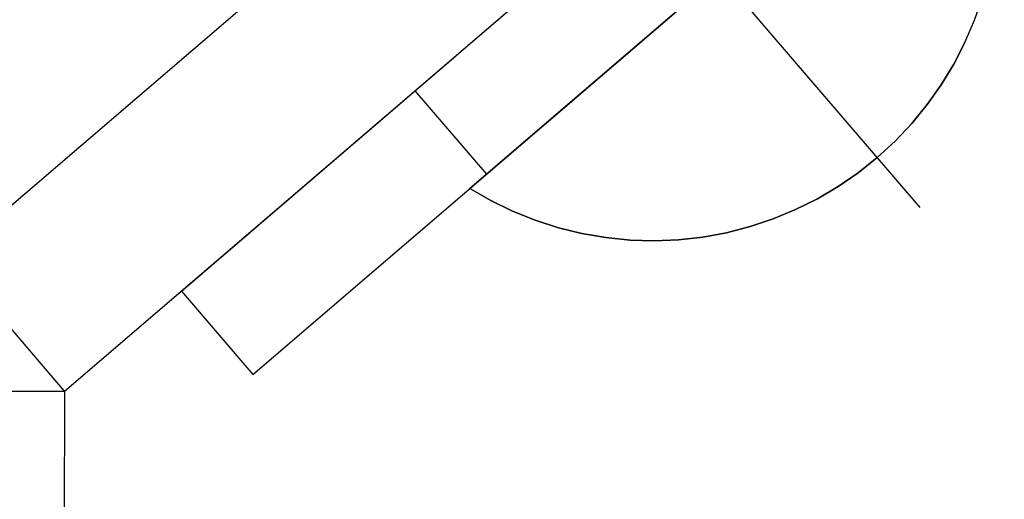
# Model space of a CAD drawing. Header units: metres. Extents: x -912764 to -454925, y -2226138 to -1112338.
# Tile 54 of 256: x -456251.5345 to -456251.4897, y -1113064.5115 to -1113064.4896. Entities that reach past the tile are written whole.
import ezdxf
from ezdxf import colors
from ezdxf.entities.mleader import LeaderData, LeaderLine
from ezdxf.math import Vec2, Vec3

# ---------------------------------------------------------------- set-up
doc = ezdxf.new("R2010")
doc.units = ezdxf.units.M
doc.linetypes.add('SOLID', pattern=[0])
doc.linetypes.add('ČÁRKOVANÁ', pattern=[19.049999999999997, 12.7, -6.35])
doc.layers.add('025-ZSvodidlo', color=1, linetype='Continuous')
doc.layers.add('C3D_ZPR', color=7, linetype='Continuous')
doc.layers.add('1', color=7, linetype='Continuous', lineweight=15)
doc.layers.add('_NOVÝ STAV', color=1, linetype='Continuous', lineweight=30)
doc.styles.add('Romans', font='romans.shx')
doc.styles.add('StandardUzky', font='simplex.shx', dxfattribs={"width": 0.65})
doc.styles.add('znacky', font='arial.ttf')
doc.dimstyles.new('1000', dxfattribs={"dimscale": 0.5, "dimtxt": 1, "dimasz": 0.6, "dimexe": 0.3, "dimexo": 0.5, "dimgap": 0.5, "dimtad": 1, "dimzin": 1, "dimdsep": 46, "dimtxsty": 'znacky', "dimblk": 'OBLIQUE', "dimcen": 1, "dimdle": 0.3, "dimclrd": 256, "dimclre": 256, "dimclrt": 256, "dimadec": 3, "dimazin": 0, "dimtfac": 1, "dimtmove": 0, "dimatfit": 3, "dimldrblk": 'OBLIQUE', "dimfxl": 1, "dimlwd": -1, "dimlwe": -1, "dimarcsym": 0})

# ---------------------------------------------------------------- blocks, each defined once
blk = doc.blocks.new('_Oblique')
at = {"color": 0, "linetype": 'ByBlock', "lineweight": -2}
blk.add_line((-0.5, -0.5), (0.5, 0.5), dxfattribs=at)
blk = doc.blocks.new('*D255')
at = {"layer": 'C3D_ZPR', "color": 1, "transparency": 16777216}
for p, q in [((-456251.8419254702, -1113064.401055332), (-456251.8419254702, -1113064.076055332)), ((-456251.2418126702, -1113064.401055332), (-456251.2418126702, -1113064.076055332)), ((-456251.9169254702, -1113064.151055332), (-456251.1668126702, -1113064.151055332))]:
    blk.add_line(p, q, dxfattribs=at)
at = {"layer": 'Defpoints', "color": 0, "lineweight": 50, "transparency": 16777216}
for p in [(-456251.2418126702, -1113064.151055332), (-456251.8419254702, -1113065.465551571), (-456251.2418126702, -1113065.522266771)]:
    blk.add_point(p, dxfattribs=at)
at = {"layer": 'C3D_ZPR', "color": 1, "transparency": 16777216, "xscale": 0.075, "yscale": 0.075, "zscale": 0.075, "rotation": 180}
blk.add_blockref('_Oblique', (-456251.8419254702, -1113064.151055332), dxfattribs=at)
at = {"layer": 'C3D_ZPR', "color": 1, "transparency": 16777216, "xscale": 0.075, "yscale": 0.075, "zscale": 0.075}
blk.add_blockref('_Oblique', (-456251.2418126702, -1113064.151055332), dxfattribs=at)
at = {"layer": 'C3D_ZPR', "color": 1, "transparency": 16777216, "insert": (-456251.5418690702, -1113064.001055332), "char_height": 0.2, "attachment_point": 5, "style": 'StandardUzky'}
blk.add_mtext('600', dxfattribs=at)
blk = doc.blocks.new('A$C021ef3a7')
at = {"layer": '025-ZSvodidlo', "color": 1}
for p, q in [((-0.08742879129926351, 0.2095332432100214), (-0.01820866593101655, 0.2688713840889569)), ((-0.0841746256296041, 0.2057371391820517), (-0.01495450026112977, 0.2650752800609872)), ((-0.09795000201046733, 0.2110511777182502), (-0.03979530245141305, 0.2609036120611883)), ((-0.09274333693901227, 0.2049774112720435), (-0.03458863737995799, 0.2548298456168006)), ((-0.0538047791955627, 0.2133313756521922), (-0.08764810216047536, 0.2528108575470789)), ((-0.07679970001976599, 0.2186449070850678), (-0.07354553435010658, 0.2148488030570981)), ((-0.09274333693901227, 0.2049774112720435), (-0.09795000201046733, 0.2110511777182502)), ((-0.08742879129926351, 0.2095332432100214), (-0.0841746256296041, 0.2057371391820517)), ((-0.2327495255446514, 0.2051846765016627), (-0.09274333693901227, 0.2049774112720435)), ((-0.09274967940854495, 0.2049774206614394), (-0.0940989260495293, -0.7013413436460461))]:
    blk.add_line(p, q, dxfattribs=at)
for points in [[(-0.05152813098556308, 0.2337229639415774), (-0.05152813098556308, 0.2337229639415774, 0.0006), (-0.07430475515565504, 0.2141979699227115, 0.0006), (-0.07430475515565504, 0.2141979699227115)], [(-0.05133001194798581, 0.2218626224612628), (-0.05133001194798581, 0.2218626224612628, 0.0006), (-0.05096674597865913, 0.2229067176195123, 0.0006), (-0.05096674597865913, 0.2229067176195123)], [(-0.05176572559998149, 0.2208466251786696), (-0.05176572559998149, 0.2208466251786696, 0.0006), (-0.05133001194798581, 0.2218626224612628, 0.0006), (-0.05133001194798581, 0.2218626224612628)], [(-0.05227173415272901, 0.2198637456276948), (-0.05227173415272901, 0.2198637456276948, 0.0006), (-0.05176572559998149, 0.2208466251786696, 0.0006), (-0.05176572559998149, 0.2208466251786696)], [(-0.0528455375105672, 0.2189188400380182), (-0.0528455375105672, 0.2189188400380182, 0.0006), (-0.05227173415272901, 0.2198637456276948, 0.0006), (-0.05227173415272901, 0.2198637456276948)], [(-0.05348430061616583, 0.2180165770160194), (-0.05348430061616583, 0.2180165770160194, 0.0006), (-0.0528455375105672, 0.2189188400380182, 0.0006), (-0.0528455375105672, 0.2189188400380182)], [(-0.05418486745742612, 0.2171614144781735), (-0.05418486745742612, 0.2171614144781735, 0.0006), (-0.05348430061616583, 0.2180165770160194, 0.0006), (-0.05348430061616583, 0.2180165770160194)], [(-0.05494377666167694, 0.2163575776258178), (-0.05494377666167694, 0.2163575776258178, 0.0006), (-0.05418486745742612, 0.2171614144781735, 0.0006), (-0.05418486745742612, 0.2171614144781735)], [(-0.05575727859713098, 0.2156090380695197), (-0.05575727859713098, 0.2156090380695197, 0.0006), (-0.05494377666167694, 0.2163575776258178, 0.0006), (-0.05494377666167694, 0.2163575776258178)], [(-0.05662135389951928, 0.2149194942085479), (-0.05662135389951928, 0.2149194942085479, 0.0006), (-0.05575727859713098, 0.2156090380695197, 0.0006), (-0.05575727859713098, 0.2156090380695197)], [(-0.05753173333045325, 0.2142923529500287), (-0.05753173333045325, 0.2142923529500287, 0.0006), (-0.05662135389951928, 0.2149194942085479, 0.0006), (-0.05662135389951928, 0.2149194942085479)], [(-0.05848391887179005, 0.2137307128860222), (-0.05848391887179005, 0.2137307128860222, 0.0006), (-0.05753173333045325, 0.2142923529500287, 0.0006), (-0.05753173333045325, 0.2142923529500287)], [(-0.07430475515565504, 0.2141979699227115), (-0.07430475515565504, 0.2141979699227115, 0.0006), (-0.07334630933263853, 0.2136470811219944, 0.0006), (-0.07334630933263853, 0.2136470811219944)], [(-0.07334630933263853, 0.2136470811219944), (-0.07334630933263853, 0.2136470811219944, 0.0006), (-0.07235153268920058, 0.2131648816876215, 0.0006), (-0.07235153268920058, 0.2131648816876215)], [(-0.05947320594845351, 0.2132373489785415), (-0.05947320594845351, 0.2132373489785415, 0.0006), (-0.05848391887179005, 0.2137307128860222, 0.0006), (-0.05848391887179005, 0.2137307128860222)], [(-0.07235153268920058, 0.2131648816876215), (-0.07235153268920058, 0.2131648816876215, 0.0006), (-0.07132534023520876, 0.2127537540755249, 0.0006), (-0.07132534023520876, 0.2127537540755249)], [(-0.06049470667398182, 0.2128146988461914), (-0.06049470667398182, 0.2128146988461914, 0.0006), (-0.05947320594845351, 0.2132373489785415, 0.0006), (-0.05947320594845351, 0.2132373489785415)], [(-0.07132534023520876, 0.2127537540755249), (-0.07132534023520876, 0.2127537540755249, 0.0006), (-0.07027280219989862, 0.2124157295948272, 0.0006), (-0.07027280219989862, 0.2124157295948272)], [(-0.06261402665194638, 0.212189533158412), (-0.06261402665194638, 0.212189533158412, 0.0006), (-0.06154337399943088, 0.2124648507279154, 0.0006), (-0.06154337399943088, 0.2124648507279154)], [(-0.06154337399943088, 0.2124648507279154), (-0.06154337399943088, 0.2124648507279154, 0.0006), (-0.06049470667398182, 0.2128146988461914, 0.0006), (-0.06049470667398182, 0.2128146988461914)], [(-0.07027280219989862, 0.2124157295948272), (-0.07027280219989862, 0.2124157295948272, 0.0006), (-0.06919911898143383, 0.2121524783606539, 0.0006), (-0.06919911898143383, 0.2121524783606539)], [(-0.06919911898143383, 0.2121524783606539), (-0.06919911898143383, 0.2121524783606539, 0.0006), (-0.06810959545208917, 0.2119653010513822, 0.0006), (-0.06810959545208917, 0.2119653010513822)], [(-0.06480004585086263, 0.2118675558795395), (-0.06480004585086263, 0.2118675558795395, 0.0006), (-0.06370137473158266, 0.2119901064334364, 0.0006), (-0.06370137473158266, 0.2119901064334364)], [(-0.06370137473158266, 0.2119901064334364), (-0.06370137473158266, 0.2119901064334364, 0.0006), (-0.06261402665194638, 0.212189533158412, 0.0006), (-0.06261402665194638, 0.212189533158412)], [(-0.06810959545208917, 0.2119653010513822), (-0.06810959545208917, 0.2119653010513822, 0.0006), (-0.06700961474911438, 0.2118551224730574, 0.0006), (-0.06700961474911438, 0.2118551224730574)], [(-0.06700961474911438, 0.2118551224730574), (-0.06700961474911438, 0.2118551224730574, 0.0006), (-0.06590461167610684, 0.2118224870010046, 0.0006), (-0.06590461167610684, 0.2118224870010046)], [(-0.06590461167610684, 0.2118224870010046), (-0.06590461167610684, 0.2118224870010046, 0.0006), (-0.06480004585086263, 0.2118675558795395, 0.0006), (-0.06480004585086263, 0.2118675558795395)]]:
    blk.add_3dface(points, dxfattribs=at)

msp = doc.modelspace()

# ---------------------------------------------------------------- block references
at = {"layer": '_NOVÝ STAV', "linetype": 'SOLID'}
msp.add_blockref('A$C021ef3a7', (-456251.4397022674, -1113064.711524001), dxfattribs=at)

# ---------------------------------------------------------------- dimensions: what is measured, and where the dimension line sits
at = {"layer": 'C3D_ZPR'}
dim = msp.add_linear_dim(base=(-456251.2418126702, -1113064.151055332), p1=(-456251.8419254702, -1113065.465551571), p2=(-456251.2418126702, -1113065.522266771), dimstyle='1000', override={"dimtxt": 0.4, "dimasz": 0.15, "dimexe": 0.15, "dimgap": 0.1, "dimdec": 0, "dimlfac": 1000, "dimdsep": 44, "dimtxsty": 'StandardUzky', "dimdle": 0.15, "dimclrd": 1, "dimclre": 1, "dimclrt": 1, "dimfxl": 0.5, "dimfxlon": 1}, dxfattribs=at)
dim.commit()
dim.dimension.update_dxf_attribs({"geometry": '*D255', "text_midpoint": (-456251.5418690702, -1113064.001055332)})

# ---------------------------------------------------------------- leaders
at = {"layer": '1', "color": 1, "ltscale": 0.2}
ml = msp.add_multileader_mtext('Standard', dxfattribs=at)
ml.set_content('{\\fArial|b1|i0|c238|p34;\\LKRAJNICE DLÁŽDĚNÁ\\P}TROJŘÁDEK ZE ŽULOVÉ KOSTKY 150x150mm', color=1, style='Romans')
ml.set_leader_properties(color=30, linetype='ČÁRKOVANÁ', lineweight=-1)
ml.build(insert=Vec2(0, 0))
ml.multileader.update_dxf_attribs({"dogleg_length": 2, "arrow_head_size": 0.1, "scale": 0.1})
ctx = ml.context
ctx.base_point, ctx.scale, ctx.char_height, ctx.arrow_head_size, ctx.landing_gap_size, ctx.plane_origin = Vec3(-456257.1292086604, -1113062.712405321), 0.1, 0.125, 0.1, 0.05, Vec3(-456249.0671462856, -1113064.758010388)
notes = []
notes.append((ctx, [(1, (1, 1, 0), (-456254.4975310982, -1113062.712405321), (-1, 0), 0.6438876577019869, [(1, [(-456251.093996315, -1113065.590998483)], 0, [])])]))
ctx.mtext.insert, ctx.mtext.width, ctx.mtext.defined_height, ctx.mtext.flow_direction = Vec3(-456257.0792086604, -1113062.649905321), 2.29742262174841, 0.9366816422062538, 5
ml = msp.add_multileader_mtext('Standard', dxfattribs=at)
ml.set_content('{\\fArial|b1|i0|c238|p34;\\LBETONOVÉ LOŽE\\P\\pq*;}BETONOVÉ LOŽE tl.100mm Z BETONU C12/15', color=1, style='Romans')
ml.set_leader_properties(color=30, linetype='ČÁRKOVANÁ', lineweight=-1)
ml.build(insert=Vec2(0, 0))
ml.multileader.update_dxf_attribs({"dogleg_length": 2, "arrow_head_size": 0.1, "scale": 0.1})
ctx = ml.context
ctx.base_point, ctx.scale, ctx.char_height, ctx.arrow_head_size, ctx.landing_gap_size, ctx.plane_origin = Vec3(-456257.0410599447, -1113063.626176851), 0.1, 0.125, 0.1, 0.05, Vec3(-456248.6687976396, -1113065.008010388)
notes.append((ctx, [(1, (1, 1, 0), (-456255.2993932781, -1113063.626176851), (-1, 0), 0.169037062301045, [(1, [(-456251.2248571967, -1113065.840998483)], 0, [])])]))
ctx.mtext.insert, ctx.mtext.width, ctx.mtext.flow_direction = Vec3(-456256.9910599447, -1113063.542843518), 1.70364613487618, 5
for ctx, leaders in notes:
    for number, flags, end, landing, length, lines in leaders:
        leader = LeaderData()
        leader.index, (leader.has_last_leader_line, leader.has_dogleg_vector, leader.attachment_direction) = number, flags
        leader.last_leader_point, leader.dogleg_vector, leader.dogleg_length = Vec3(end), Vec3(landing), length
        for number, points, colour, breaks in lines:
            line = LeaderLine()
            line.index, line.vertices, line.color, line.breaks = number, Vec3.list(points), colors.encode_raw_color(colour), breaks
            leader.lines.append(line)
        ctx.leaders.append(leader)

doc.saveas('drawing.dxf')
